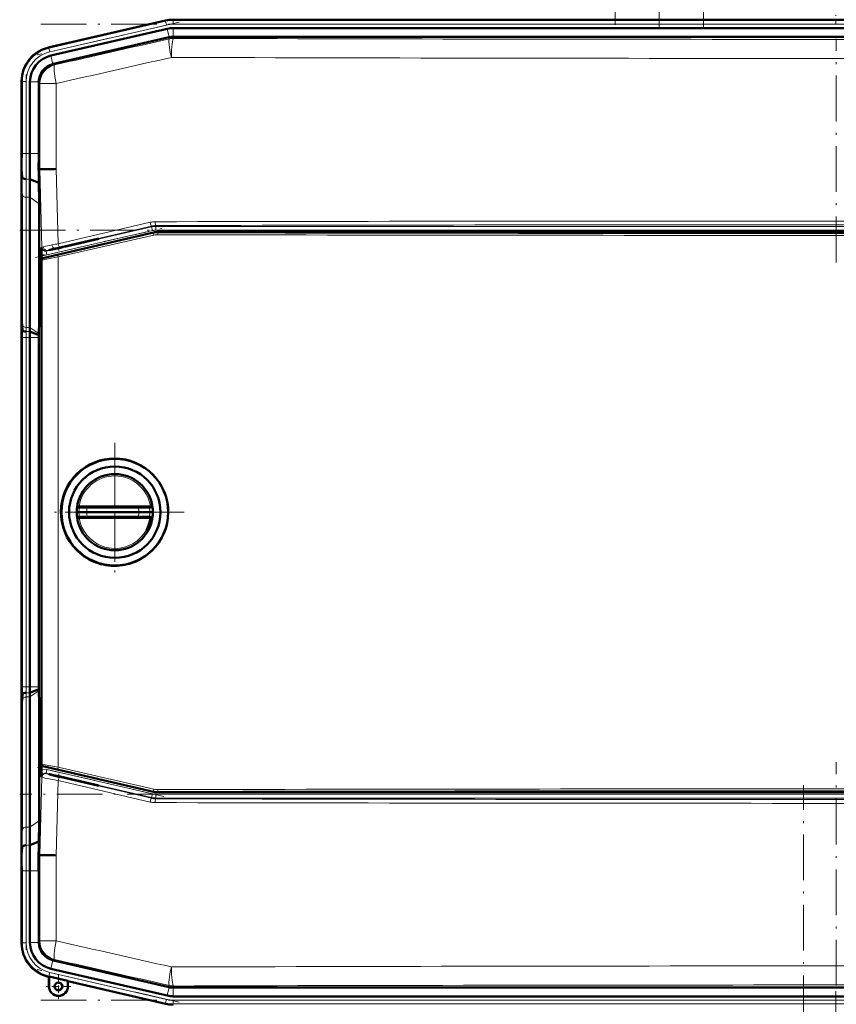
# Model space of a CAD drawing. Extents: x -1976 to 2357, y -1877 to 748.
# Tile 7 of 61: x -1669 to -1455, y 138 to 396. Entities that reach past the tile are written whole.
import ezdxf

# ---------------------------------------------------------------- set-up
doc = ezdxf.new("R2010")
doc.units = 0
doc.linetypes.add('DASHDOT', pattern=[18.5, 12, -3, 0.5, -3])

msp = doc.modelspace()

# ---------------------------------------------------------------- linework, layer by layer
at = {"color": 7, "linetype": 'DASHDOT', "lineweight": 18}
for p, q in [((-1513.17, 394.98), (-1513.17, 680.19)), ((-1501.55, 394.42), (-1501.55, 680.35)), ((-1489.92, 393.96), (-1489.92, 680.45)), ((-1627.61, 395.7), (-1664.87, 387.1)), ((-1663.92, 395.14), (-1246.25, 395.14)), ((-1455.09, 332.64), (-1455.09, 391.32)), ((-1667.75, 381.96), (-1667.75, 359.33)), ((-1665.3, 333.91), (-1631.6, 341.69)), ((-1669.45, 341.09), (-1240.73, 341.09)), ((-1667.75, 212.05), (-1667.75, 322.1)), ((-1644.48, 285.28), (-1644.48, 248.88)), ((-1644.48, 280.08), (-1644.48, 254.08)), ((-1626.28, 267.08), (-1662.68, 267.08)), ((-1631.48, 267.08), (-1657.48, 267.08)), ((-1631.6, 192.46), (-1665.3, 200.24)), ((-1455.09, 142.83), (-1455.09, 201.51)), ((-1463.69, -495.5), (-1463.69, 195.4)), ((-1240.73, 193.06), (-1669.45, 193.06)), ((-1667.75, 174.82), (-1667.75, 152.19)), ((-1627.61, 138.45), (-1664.87, 147.05)), ((-1455.19, 141.35), (-1455.19, 99.05)), ((-1663.92, 139.01), (-1246.25, 139.01))]:
    msp.add_line(p, q, dxfattribs=at)
at = {"color": 7, "linetype": 'DASHDOT', "lineweight": 18, "ltscale": 0.373509}
msp.add_line((-1455.19, 410.02), (-1455.19, 395.08), dxfattribs=at)
at = {"color": 7, "lineweight": 50}
for p, q in [((-1631.2, 396.09), (-1661.97, 388.99)), ((-1631.2, 396.09), (-1661.77, 389.03)), ((-1281.06, 396.32), (-1629.12, 396.32)), ((-1630.71, 393.96), (-1661.28, 386.9)), ((-1629.12, 394.14), (-1608.85, 394.14)), ((-1296.05, 394.14), (-1608.85, 394.14)), ((-1630.22, 391.72), (-1660.59, 384.71)), ((-1630.22, 391.72), (-1630.19, 391.73)), ((-1629.09, 391.85), (-1281.08, 391.85)), ((-1668.93, 380.22), (-1668.94, 380.02)), ((-1668.94, 380.02), (-1668.94, 361.22)), ((-1666.75, 380.02), (-1666.75, 361.22)), ((-1664.46, 379.84), (-1664.46, 380.02)), ((-1664.46, 379.84), (-1664.46, 361.22)), ((-1668.79, 354.89), (-1668.96, 357.08)), ((-1664.47, 357.08), (-1664.14, 357.08)), ((-1664.14, 357.08), (-1663.79, 357.09)), ((-1668.94, 354.15), (-1668.94, 320)), ((-1668.94, 354.15), (-1668.94, 320)), ((-1664.41, 353.5), (-1666.79, 354.49)), ((-1666.75, 349.73), (-1666.75, 315.58)), ((-1664.37, 348.04), (-1664.37, 317.08)), ((-1634.31, 340.48), (-1663.35, 333.78)), ((-1655.88, 337.24), (-1649.02, 338.83)), ((-1648.64, 338.83), (-1655.88, 337.15)), ((-1648.64, 338.83), (-1649.02, 338.83)), ((-1276.98, 340.61), (-1633.19, 340.61)), ((-1659.14, 336.49), (-1658.15, 336.72)), ((-1658.15, 336.63), (-1659.14, 336.4)), ((-1658.15, 336.72), (-1658, 336.75)), ((-1658.15, 336.63), (-1658.15, 336.72)), ((-1658, 336.67), (-1658.15, 336.63)), ((-1658, 336.75), (-1657.3, 336.91)), ((-1657.3, 336.83), (-1658, 336.67)), ((-1658, 336.67), (-1658, 336.75)), ((-1657.3, 336.91), (-1655.88, 337.24)), ((-1655.88, 337.15), (-1657.3, 336.83)), ((-1657.3, 336.83), (-1657.3, 336.91)), ((-1655.88, 337.15), (-1655.88, 337.24)), ((-1663.68, 333.52), (-1663.71, 334.81)), ((-1663.74, 333.29), (-1663.74, 200.88)), ((-1668.74, 314.89), (-1668.91, 317.08)), ((-1664.37, 317.08), (-1664.45, 313.96)), ((-1663.74, 317.09), (-1664.37, 317.08)), ((-1668.94, 312.93), (-1668.94, 221.22)), ((-1666.75, 221.22), (-1666.75, 312.93)), ((-1664.46, 313.54), (-1666.74, 314.49)), ((-1664.45, 313.96), (-1664.46, 313.54)), ((-1664.46, 313.54), (-1664.46, 312.93)), ((-1664.46, 312.93), (-1664.46, 221.22)), ((-1653.89, 267.08), (-1654.48, 267.08)), ((-1654.4, 268.34), (-1654.43, 268.14)), ((-1653.32, 268.58), (-1653.93, 268.58)), ((-1651.84, 267.08), (-1653.89, 267.08)), ((-1653.32, 268.58), (-1651.67, 268.58)), ((-1651.84, 267.08), (-1638.17, 267.08)), ((-1638.18, 268.58), (-1651.67, 268.58)), ((-1638.18, 268.58), (-1637.36, 268.58)), ((-1635.28, 267.08), (-1638.17, 267.08)), ((-1637.36, 268.58), (-1636.62, 268.58)), ((-1636.62, 268.58), (-1635.85, 268.58)), ((-1635.04, 268.58), (-1635.85, 268.58)), ((-1634.48, 267.08), (-1635.28, 267.08)), ((-1634.54, 268.14), (-1634.56, 268.34)), ((-1654.4, 265.82), (-1654.43, 266.03)), ((-1653.32, 265.58), (-1653.93, 265.58)), ((-1653.32, 265.58), (-1651.67, 265.58)), ((-1638.18, 265.58), (-1651.67, 265.58)), ((-1638.18, 265.58), (-1635.85, 265.58)), ((-1635.04, 265.58), (-1635.85, 265.58)), ((-1634.54, 266.03), (-1634.56, 265.82)), ((-1644.74, 253), (-1644.48, 252.99)), ((-1664.46, 220.61), (-1666.74, 219.66)), ((-1664.46, 220.61), (-1664.46, 221.22)), ((-1664.45, 220.19), (-1664.46, 220.61)), ((-1664.37, 217.07), (-1664.45, 220.19)), ((-1668.74, 219.26), (-1668.91, 217.08)), ((-1666.75, 184.42), (-1666.75, 218.57)), ((-1663.74, 217.06), (-1664.37, 217.07)), ((-1664.37, 186.11), (-1664.37, 217.07)), ((-1668.94, 180), (-1668.94, 214.15)), ((-1668.94, 180), (-1668.94, 214.15)), ((-1663.68, 200.64), (-1663.71, 199.34)), ((-1634.31, 193.69), (-1663.35, 200.39)), ((-1658.15, 197.52), (-1659.14, 197.75)), ((-1659.14, 197.66), (-1658.15, 197.43)), ((-1658.15, 197.52), (-1658, 197.49)), ((-1658.15, 197.52), (-1658.15, 197.43)), ((-1658, 197.4), (-1658.15, 197.43)), ((-1658, 197.49), (-1657.3, 197.32)), ((-1658, 197.49), (-1658, 197.4)), ((-1657.3, 197.24), (-1658, 197.4)), ((-1657.3, 197.32), (-1655.88, 197)), ((-1657.3, 197.32), (-1657.3, 197.24)), ((-1655.88, 196.91), (-1657.3, 197.24)), ((-1648.64, 195.33), (-1655.88, 197)), ((-1655.88, 197), (-1655.88, 196.91)), ((-1655.88, 196.91), (-1649.02, 195.33)), ((-1649.02, 195.33), (-1648.64, 195.33)), ((-1633.19, 193.56), (-1276.98, 193.56)), ((-1668.79, 179.27), (-1668.96, 177.08)), ((-1664.41, 180.65), (-1666.79, 179.66)), ((-1664.47, 177.07), (-1664.44, 178.89)), ((-1664.44, 178.89), (-1664.41, 180.65)), ((-1664.47, 177.07), (-1664.14, 177.07)), ((-1663.79, 177.06), (-1664.14, 177.07)), ((-1668.94, 154.13), (-1668.94, 172.93)), ((-1666.75, 154.13), (-1666.75, 172.93)), ((-1664.46, 154.31), (-1664.46, 172.93)), ((-1668.93, 153.93), (-1668.94, 154.13)), ((-1664.46, 154.31), (-1664.46, 154.13)), ((-1630.22, 142.43), (-1660.59, 149.44)), ((-1661.77, 145.12), (-1661.97, 145.17)), ((-1661.77, 145.12), (-1661.96, 145.17)), ((-1661.77, 145.12), (-1661.73, 145.18)), ((-1661.77, 142.62), (-1661.77, 145.12)), ((-1661.73, 142.62), (-1661.73, 145.18)), ((-1661.73, 145.18), (-1656.8, 144.05)), ((-1630.71, 140.19), (-1661.28, 147.25)), ((-1656.8, 144.05), (-1656.77, 143.97)), ((-1656.8, 144.05), (-1656.8, 142.62)), ((-1656.77, 142.62), (-1656.77, 143.97)), ((-1656.77, 143.97), (-1656.77, 142.62)), ((-1631.2, 138.06), (-1656.77, 143.97)), ((-1630.22, 142.43), (-1630.19, 142.42)), ((-1629.12, 142.3), (-1629.09, 142.3)), ((-1629.09, 142.3), (-1281.08, 142.3)), ((-1629.12, 140.01), (-1608.85, 140.01)), ((-1296.05, 140.01), (-1608.85, 140.01))]:
    msp.add_line(p, q, dxfattribs=at)
at = {"color": 7, "lineweight": 18}
for p, q in [((-1631.16, 395.91), (-1661.78, 388.84)), ((-1631.16, 395.91), (-1631.2, 396.09)), ((-1631.16, 395.91), (-1630.93, 394.93)), ((-1629.12, 396.14), (-1629.12, 396.33)), ((-1629.12, 396.14), (-1629.12, 395.14)), ((-1629.12, 396.14), (-1281.06, 396.14)), ((-1630.93, 394.93), (-1661.56, 387.86)), ((-1630.19, 391.73), (-1630.71, 393.96)), ((-1629.12, 395.14), (-1281.06, 395.14)), ((-1629.12, 391.85), (-1629.12, 394.14)), ((-1630.17, 391.3), (-1630.22, 391.72)), ((-1629.09, 391.85), (-1629.04, 391.43)), ((-1661.97, 388.99), (-1661.78, 388.84)), ((-1661.56, 387.86), (-1661.78, 388.84)), ((-1660.76, 384.67), (-1661.28, 386.9)), ((-1660.59, 384.71), (-1660.27, 384.46)), ((-1668.75, 380.07), (-1668.94, 380.22)), ((-1668.75, 380.07), (-1668.75, 361.22)), ((-1668.75, 380.07), (-1667.75, 380.07)), ((-1667.75, 380.07), (-1667.75, 361.22)), ((-1664.46, 380.02), (-1666.75, 380.02)), ((-1664.14, 379.59), (-1664.46, 379.84)), ((-1664.14, 357.08), (-1664.14, 379.59)), ((-1659.84, 379.59), (-1664.14, 379.59)), ((-1659.84, 379.59), (-1659.84, 357.15)), ((-1668.75, 361.22), (-1668.94, 361.22)), ((-1668.75, 361.22), (-1667.75, 361.22)), ((-1666.75, 361.22), (-1667.75, 361.22)), ((-1664.46, 361.22), (-1666.75, 361.22)), ((-1663.6, 336.64), (-1664.14, 357.08)), ((-1659.84, 357.15), (-1659.32, 337.53)), ((-1666.79, 354.49), (-1667.79, 354.49)), ((-1668.75, 350.41), (-1668.75, 316.27)), ((-1667.75, 349.73), (-1667.75, 315.58)), ((-1666.75, 349.73), (-1667.75, 349.73)), ((-1664.37, 348.04), (-1666.75, 349.73)), ((-1662.5, 335.58), (-1634.84, 341.96)), ((-1659.32, 337.53), (-1635.21, 343.15)), ((-1634.87, 342.17), (-1658.96, 336.55)), ((-1634.84, 341.96), (-1634.87, 342.17)), ((-1634.62, 340.99), (-1634.84, 341.96)), ((-1633.74, 342.3), (-1633.72, 342.09)), ((-1633.72, 342.09), (-1276.45, 342.09)), ((-1633.72, 341.09), (-1633.72, 342.09)), ((-1634.62, 340.99), (-1662.28, 334.6)), ((-1659.4, 334.53), (-1634.29, 340.27)), ((-1634.24, 339.79), (-1659.36, 334.05)), ((-1634.29, 340.27), (-1634.31, 340.48)), ((-1276.45, 341.09), (-1633.72, 341.09)), ((-1633.19, 340.61), (-1633.17, 340.4)), ((-1663.73, 336.53), (-1663.6, 336.64)), ((-1659.14, 336.4), (-1659.14, 336.49)), ((-1663.35, 333.78), (-1663.28, 333.72)), ((-1662.38, 335.7), (-1662.5, 335.58)), ((-1662.28, 334.6), (-1662.5, 335.58)), ((-1659.36, 334.05), (-1659.36, 200.12)), ((-1663.66, 333.23), (-1663.74, 333.29)), ((-1663.66, 200.94), (-1663.66, 333.23)), ((-1668.91, 317.07), (-1668.96, 317.07)), ((-1666.75, 315.58), (-1667.75, 315.58)), ((-1664.45, 313.96), (-1666.75, 315.58)), ((-1668.75, 312.93), (-1668.94, 312.93)), ((-1668.75, 221.22), (-1668.75, 312.93)), ((-1668.75, 312.93), (-1667.75, 312.93)), ((-1666.75, 312.93), (-1667.75, 312.93)), ((-1667.75, 221.22), (-1667.75, 312.93)), ((-1666.74, 314.49), (-1667.74, 314.49)), ((-1664.46, 312.93), (-1666.75, 312.93)), ((-1653.81, 268.15), (-1654.43, 268.14)), ((-1651.76, 268.09), (-1638.26, 268.09)), ((-1634.54, 268.14), (-1635.36, 268.15)), ((-1653.81, 266.02), (-1654.43, 266.03)), ((-1653.81, 266.02), (-1653.16, 266.04)), ((-1651.76, 266.07), (-1638.26, 266.07)), ((-1637.24, 266.05), (-1636.33, 266.03)), ((-1636.33, 266.03), (-1635.36, 266.02)), ((-1634.54, 266.03), (-1635.36, 266.02)), ((-1668.75, 221.22), (-1668.94, 221.22)), ((-1668.75, 221.22), (-1667.75, 221.22)), ((-1666.75, 221.22), (-1667.75, 221.22)), ((-1666.74, 219.66), (-1667.74, 219.66)), ((-1664.46, 221.22), (-1666.75, 221.22)), ((-1664.45, 220.19), (-1666.75, 218.57)), ((-1668.96, 217.07), (-1668.91, 217.07)), ((-1668.75, 183.74), (-1668.75, 217.88)), ((-1666.75, 218.57), (-1667.75, 218.57)), ((-1667.75, 184.42), (-1667.75, 218.57)), ((-1663.74, 200.88), (-1663.66, 200.94)), ((-1663.28, 200.45), (-1663.35, 200.39)), ((-1662.28, 199.55), (-1662.5, 198.57)), ((-1662.28, 199.55), (-1634.62, 193.16)), ((-1634.29, 193.89), (-1659.4, 199.63)), ((-1659.36, 200.12), (-1634.24, 194.38)), ((-1664.14, 177.07), (-1663.6, 197.51)), ((-1663.6, 197.51), (-1663.73, 197.63)), ((-1634.84, 192.19), (-1662.5, 198.57)), ((-1662.5, 198.57), (-1662.38, 198.46)), ((-1659.32, 196.62), (-1659.84, 177)), ((-1635.21, 191), (-1659.32, 196.62)), ((-1659.14, 197.75), (-1659.14, 197.66)), ((-1658.96, 197.6), (-1634.87, 191.98)), ((-1634.29, 193.89), (-1634.31, 193.69)), ((-1634.84, 192.19), (-1634.87, 191.98)), ((-1634.62, 193.16), (-1634.84, 192.19)), ((-1633.74, 191.85), (-1633.72, 192.06)), ((-1633.72, 193.06), (-1633.72, 192.06)), ((-1633.72, 193.06), (-1276.45, 193.06)), ((-1276.45, 192.06), (-1633.72, 192.06)), ((-1633.17, 193.77), (-1633.19, 193.56)), ((-1664.37, 186.11), (-1666.75, 184.42)), ((-1666.75, 184.42), (-1667.75, 184.42)), ((-1666.79, 179.66), (-1667.79, 179.66)), ((-1664.14, 154.57), (-1664.14, 177.07)), ((-1659.84, 177), (-1659.84, 154.57)), ((-1668.75, 172.93), (-1668.94, 172.93)), ((-1668.75, 172.93), (-1667.75, 172.93)), ((-1668.75, 154.08), (-1668.75, 172.93)), ((-1666.75, 172.93), (-1667.75, 172.93)), ((-1667.75, 154.08), (-1667.75, 172.93)), ((-1664.46, 172.93), (-1666.75, 172.93)), ((-1668.94, 153.93), (-1668.75, 154.08)), ((-1667.75, 154.08), (-1668.75, 154.08)), ((-1664.46, 154.13), (-1666.75, 154.13)), ((-1664.14, 154.57), (-1664.46, 154.31)), ((-1664.14, 154.57), (-1659.84, 154.57)), ((-1660.76, 149.48), (-1661.28, 147.25)), ((-1660.59, 149.44), (-1660.27, 149.7)), ((-1661.78, 145.31), (-1661.97, 145.17)), ((-1661.78, 145.31), (-1661.56, 146.29)), ((-1631.16, 138.24), (-1661.78, 145.31)), ((-1630.93, 139.22), (-1661.56, 146.29)), ((-1661.73, 142.62), (-1661.77, 142.62)), ((-1656.8, 142.62), (-1656.77, 142.62)), ((-1630.19, 142.42), (-1630.71, 140.19)), ((-1630.17, 142.85), (-1630.22, 142.43)), ((-1629.12, 142.3), (-1629.12, 140.01)), ((-1629.09, 142.3), (-1629.04, 142.72)), ((-1631.16, 138.24), (-1631.2, 138.06)), ((-1631.16, 138.24), (-1630.93, 139.22)), ((-1629.12, 139.01), (-1281.06, 139.01)), ((-1629.12, 138.01), (-1629.12, 139.01)), ((-1629.12, 138.01), (-1281.06, 138.01)), ((-1629.12, 138.01), (-1629.12, 137.83))]:
    msp.add_line(p, q, dxfattribs=at)
at = {"color": 7, "linetype": 'DASHDOT', "lineweight": 18, "ltscale": 0.020221}
msp.add_line((-1659.14, 336.56), (-1659.14, 335.75), dxfattribs=at)
at = {"color": 7, "linetype": 'DASHDOT', "lineweight": 18, "ltscale": 0.019753}
msp.add_line((-1659.14, 197.59), (-1659.14, 198.38), dxfattribs=at)
at = {"color": 7, "linetype": 'DASHDOT', "lineweight": 18, "ltscale": 0.1625}
for p, q in [((-1659.27, 145.87), (-1659.27, 139.37)), ((-1656.02, 142.62), (-1662.52, 142.62))]:
    msp.add_line(p, q, dxfattribs=at)
at = {"color": 7, "linetype": 'DASHDOT', "lineweight": 18, "ltscale": 0.160231}
msp.add_line((-1659.27, 145.83), (-1659.27, 139.42), dxfattribs=at)
at = {"color": 7, "linetype": 'DASHDOT', "lineweight": 18, "ltscale": 0.160233}
msp.add_line((-1656.06, 142.62), (-1662.47, 142.62), dxfattribs=at)
at = {"color": 7, "lineweight": 18}
for points in [[(-1663.6, 336.64), (-1663.6, 336.65), (-1663.56, 336.66), (-1663.25, 336.74)], [(-1659.36, 334.05), (-1662.86, 333.36), (-1663.54, 333.24), (-1663.64, 333.23), (-1663.66, 333.23), (-1663.66, 333.23), (-1663.66, 333.23)], [(-1663.28, 333.72), (-1663.27, 333.72), (-1663.26, 333.72), (-1663.19, 333.72), (-1662.54, 333.85), (-1659.4, 334.53)], [(-1662.1, 335.78), (-1662.34, 335.71), (-1662.37, 335.7), (-1662.38, 335.7)], [(-1651.67, 268.58), (-1651.67, 268.58), (-1651.68, 268.58), (-1651.69, 268.57), (-1651.71, 268.54), (-1651.75, 268.32), (-1651.76, 268.09)], [(-1638.26, 268.09), (-1638.24, 268.44), (-1638.22, 268.53), (-1638.2, 268.57), (-1638.19, 268.58), (-1638.19, 268.58), (-1638.18, 268.58)], [(-1638.26, 268.09), (-1636, 268.14), (-1635.36, 268.15)], [(-1651.67, 265.58), (-1651.67, 265.58), (-1651.68, 265.59), (-1651.69, 265.6), (-1651.71, 265.63), (-1651.75, 265.84), (-1651.76, 266.07)], [(-1638.26, 266.07), (-1638.24, 265.72), (-1638.22, 265.63), (-1638.2, 265.6), (-1638.19, 265.59), (-1638.19, 265.59), (-1638.18, 265.58)], [(-1663.66, 200.94), (-1663.66, 200.94), (-1663.65, 200.94), (-1663.55, 200.93), (-1662.8, 200.8), (-1659.36, 200.12)], [(-1659.4, 199.63), (-1661.7, 200.15), (-1663.08, 200.43), (-1663.25, 200.45), (-1663.27, 200.45), (-1663.28, 200.45), (-1663.28, 200.45)], [(-1659.32, 196.62), (-1662.76, 197.31), (-1663.55, 197.49), (-1663.59, 197.5), (-1663.6, 197.51)], [(-1662.38, 198.46), (-1662.38, 198.45), (-1662.36, 198.45), (-1662.24, 198.41), (-1660.56, 197.98), (-1658.96, 197.6)]]:
    msp.add_lwpolyline(points, dxfattribs=at)
at = {"color": 7, "lineweight": 50}
for points in [[(-1659.14, 336.49), (-1660.59, 336.15), (-1661.56, 335.9), (-1661.72, 335.86), (-1661.74, 335.85), (-1661.74, 335.84)], [(-1661.74, 335.84), (-1661.74, 335.84), (-1661.73, 335.84), (-1661.69, 335.85), (-1661.3, 335.92), (-1659.14, 336.4)], [(-1654.4, 268.34), (-1654.4, 268.34), (-1654.4, 268.34), (-1654.4, 268.34), (-1654.4, 268.34), (-1654.39, 268.35), (-1654.37, 268.36)], [(-1634.59, 268.36), (-1634.57, 268.34), (-1634.56, 268.34), (-1634.56, 268.34), (-1634.56, 268.34), (-1634.56, 268.34), (-1634.56, 268.34)], [(-1654.4, 265.82), (-1654.4, 265.83), (-1654.4, 265.83), (-1654.4, 265.83), (-1654.39, 265.82), (-1654.3, 265.73), (-1654.14, 265.63)], [(-1634.59, 265.8), (-1634.57, 265.82), (-1634.56, 265.83), (-1634.56, 265.83), (-1634.56, 265.83), (-1634.56, 265.83), (-1634.56, 265.82)], [(-1661.74, 198.31), (-1661.74, 198.31), (-1661.74, 198.3), (-1661.69, 198.29), (-1661.3, 198.18), (-1659.14, 197.66)], [(-1659.14, 197.75), (-1660.59, 198.08), (-1661.56, 198.28), (-1661.72, 198.31), (-1661.73, 198.31), (-1661.74, 198.31), (-1661.74, 198.31), (-1661.74, 198.31)]]:
    msp.add_lwpolyline(points, dxfattribs=at)
for centre, radius in [((-1644.48, 267.08), 14), ((-1644.48, 267.08), 12), ((-1659.27, 142.62), 1.03), ((-1659.27, 142.62), 1)]:
    msp.add_circle(centre, radius, dxfattribs=at)
for centre, radius, start, end in [((-1629.12, 387.08), 9.25, 90.0004, 102.9992), ((-1629.12, 387.08), 9.25, 90.0004, 102.9992), ((-1629.12, 387.08), 7.06, 90.0004, 102.9993), ((-1659.94, 380.22), 8.99, 102.9916, 180.0084), ((-1659.69, 380.02), 7.06, 102.9968, 180.0034), ((-1659.46, 379.84), 5.01, 105.1072, 177.8928), ((-2016.52, 361.13), 347.59, 359.3315, 0.0143), ((-2236.99, 361.08), 570.24, 359.3376, 0.0139), ((-2356.93, 361.19), 692.47, 359.65945, 0.00195), ((-1876.16, 353.9), 207.22, 0.0687, 0.8785), ((-2275.24, 344.24), 610.9, 0.86852, 1.20439), ((-1644.36, -848.53), 1205.77, 90.73585, 90.92355), ((-2006.53, 349.32), 339.78, 0.0681, 0.8707), ((-2055.83, 347.57), 391.47, 0.0681, 0.8669), ((-1603.21, 336.34), 60.52, 179.8196, 181.4448), ((-1663.24, 333.29), 0.5, 102.9976, 180.0022), ((-1876.3, 320.26), 207.36, 359.1212, 359.9305), ((-1456.51, 320.25), 212.42, 180.0663, 180.8562), ((-2016.01, 313.02), 347.08, 359.9853, 0.6691), ((-1311.21, 313.01), 357.73, 179.3493, 180.0128), ((-1586.93, 315.67), 79.83, 180.0641, 180.8524), ((-1531.95, 312.96), 134.8, 179.3521, 180.0124), ((-1644.53, 267.08), 14.09, 89.8034, 134.0601), ((-1644.53, 267.08), 14.09, 44.258, 89.8038), ((-1644.53, 267.08), 14.1, 134.0696, 179.1699), ((-1644.48, 267.08), 10, 7.2346, 172.765), ((-1644.53, 267.08), 14.09, 314.0192, 44.2557), ((-1644.53, 267.09), 14.09, 179.1903, 224.261), ((-1653.84, 267.91), 0.705, 129.6312, 139.5308), ((-1653.89, 267.97), 0.622, 113.4776, 129.4362), ((-1653.92, 268.03), 0.549, 90.4701, 113.1016), ((-1635.04, 268.03), 0.553, 67.0525, 89.5669), ((-1635.08, 267.95), 0.645, 39.9598, 66.2327), ((-1644.48, 267.08), 10, 187.235, 352.7654), ((-1653.92, 266.14), 0.556, 247.1205, 269.4699), ((-1644.48, 267.08), 9.49, 330.6713, 350.9616), ((-1635.04, 266.14), 0.558, 270.5728, 292.8875), ((-1635.07, 266.2), 0.628, 293.5258, 320.519), ((-1644.53, 267.09), 14.09, 224.2714, 246.7188), ((-1644.53, 267.09), 14.09, 291.5606, 314.0155), ((-1644.53, 267.09), 14.1, 246.7224, 269.1382), ((-1644.53, 267.09), 14.09, 270.1953, 291.5621), ((-2016.01, 221.13), 347.08, 359.3309, 0.0147), ((-1311.21, 221.14), 357.73, 179.9872, 180.6507), ((-1531.95, 221.19), 134.8, 179.9876, 180.6479), ((-1586.93, 218.48), 79.83, 179.1476, 179.9359), ((-1876.3, 213.89), 207.36, 0.0695, 0.8788), ((-1456.51, 213.9), 212.42, 179.1438, 179.9337), ((-1663.24, 200.88), 0.5, 179.9976, 257.0022), ((-1603.21, 197.81), 60.52, 178.5511, 180.1764), ((-1633.19, 198.56), 5, 257.002, 269.998), ((-2055.83, 186.58), 391.47, 359.1331, 359.9319), ((-2006.53, 184.83), 339.78, 359.1293, 359.9319), ((-1876.16, 180.25), 207.22, 359.1215, 359.9313), ((-2236.99, 173.07), 570.24, 359.9861, 0.6624), ((-2016.52, 173.02), 347.59, 359.9857, 0.6685), ((-2356.95, 172.96), 692.48, 359.99805, 0.34054), ((-1644.34, 1383.81), 1206.9, 269.07649, 269.26401), ((-1659.94, 153.93), 8.99, 179.9916, 257.0084), ((-1659.69, 154.13), 7.06, 179.9966, 257.0032), ((-1659.46, 154.31), 5, 182.1029, 254.9076), ((-1659.27, 142.62), 2.5, 180, 360), ((-1659.27, 142.62), 2.47, 180, 0), ((-1659.27, 142.62), 1, 141.2591, 270), ((-1659.27, 142.62), 2.5, 270, 360), ((-1629.12, 147.07), 7.06, 257.0007, 269.9996), ((-1629.12, 147.07), 9.25, 257.0008, 269.9996), ((-1629.12, 147.07), 9.25, 257.0008, 269.9996)]:
    msp.add_arc(centre, radius, start, end, dxfattribs=at)
at = {"color": 7, "lineweight": 18}
for centre, radius, start, end in [((-1629.12, 387.08), 9.06, 90.0004, 102.9992), ((-1629.12, 387.09), 8.05, 89.9878, 103.0122), ((-14326.22, 56161.96), 57197.52, 282.793761, 282.824689), ((-1455.09, 56040.47), 55649.31, 269.820896, 270.179106), ((-1659.76, 380.07), 8.99, 102.9997, 180.0003), ((-1659.76, 380.08), 7.99, 102.9916, 180.0084), ((-14364.75, 56520.02), 57560.09, 282.7515782, 282.7824028), ((-1455.09, 56415.72), 56029.56, 269.821504, 270.178498), ((-2202.73, 361.09), 533.98, 359.3347, 0.0141), ((-2236.86, 361.08), 569.11, 359.3363, 0.014), ((-1987, 350.03), 318.25, 0.0684, 0.8743), ((-2006.89, 349.32), 339.14, 0.0683, 0.8723), ((-1633.85, 337.31), 5.99, 90.1091, 103.1288), ((-1633.73, 337.3), 5, 90.1491, 103.1472), ((-1455.09, -83469.08), 83812.57, 89.8777831, 90.1222151), ((-1455.09, -83355.54), 83698.04, 89.8777011, 90.122297), ((-1633.72, 337.09), 4, 90.0047, 102.9953), ((-1633.18, 335.4), 5, 89.8884, 102.8902), ((-1633.24, 335.41), 4.49, 89.8605, 102.8892), ((-1455.08, 84125.66), 83785.95, 269.8781811, 270.1218207), ((-1455.08, 84068.76), 83728.55, 269.8781333, 270.1218617), ((-1662.73, 336.55), 0.999, 181.46, 283.0819), ((-1642.13, 239.93), 99.08, 100.9623, 102.3111), ((-1652.93, 301.96), 35.05, 103.9245, 105.1673), ((-1633.3, 223.72), 115.71, 103.48, 104.0366), ((-1602.39, 40.67), 302.27, 100.857, 101.1749), ((-1612.87, 138.88), 202.98, 103.1255, 103.506), ((-1662.73, 336.55), 2, 240.6635, 283.005), ((-1567.48, 316.38), 101.27, 180.063, 180.8443), ((-1587.31, 315.67), 80.44, 180.0631, 180.8454), ((-1497.27, 312.97), 171.48, 179.3589, 180.0115), ((-1531.58, 312.96), 136.17, 179.358, 180.0116), ((-1644.48, 267.09), 9.5, 90.0034, 170.9626), ((-1644.48, 267.09), 9.5, 9.0358, 89.9967), ((-1644.52, 266.98), 9.37, 172.8589, 179.3713), ((-1644.52, 267.19), 9.37, 180.6287, 187.1411), ((-1653.32, 268.08), 0.499, 90.1296, 173.0452), ((-1658.29, 52.81), 215.38, 88.2621, 88.8097), ((-1645.05, 267.03), 6.79, 171.029, 179.5801), ((-1645, 267.14), 6.84, 180.4513, 188.9396), ((-1645.03, 266.99), 6.85, 0.8052, 9.28), ((-1645.03, 267.18), 6.85, 350.72, 359.1948), ((-1635.85, 268.08), 0.499, 7.3818, 89.8716), ((-1644.6, 266.94), 9.31, 0.8578, 7.4328), ((-1644.6, 267.22), 9.31, 352.5672, 359.1422), ((-1644.48, 267.07), 9.5, 189.0224, 249.7178), ((-1653.32, 266.08), 0.499, 186.9548, 269.8704), ((-1656.15, 401.9), 135.89, 271.258, 271.8505), ((-1635, 363.49), 97.47, 268.0827, 268.6817), ((-1635.85, 266.08), 0.499, 270.1284, 352.6182), ((-1644.48, 267.07), 9.5, 269.9976, 330.6837), ((-1644.48, 267.09), 9.51, 249.7324, 269.9982), ((-1497.27, 221.18), 171.48, 179.9885, 180.6411), ((-1531.58, 221.19), 136.17, 179.9884, 180.642), ((-1587.31, 218.48), 80.44, 179.1546, 179.9369), ((-1567.48, 217.77), 101.27, 179.1557, 179.937), ((-1662.73, 197.6), 2, 76.9951, 119.3366), ((-1662.73, 197.6), 0.999, 76.9181, 178.54), ((-1633.18, 198.77), 5, 257.1098, 270.1116), ((-1633.24, 198.76), 4.49, 257.1108, 270.1395), ((-1455.08, -83591.49), 83785.95, 89.8781793, 90.1218189), ((-1455.08, -83534.59), 83728.55, 89.8781383, 90.1218667), ((-1633.73, 196.85), 5, 256.8528, 269.8509), ((-1633.72, 197.06), 4, 257.0047, 269.9953), ((-1455.09, 83889.7), 83698.04, 269.877703, 270.1222989), ((-1633.85, 196.84), 5.99, 256.8712, 269.8909), ((-1455.09, 84003.23), 83812.57, 269.8777849, 270.1222169), ((-1987, 184.12), 318.25, 359.1257, 359.9316), ((-2006.89, 184.83), 339.14, 359.1277, 359.9317), ((-2202.73, 173.07), 533.98, 359.9859, 0.6653), ((-2236.86, 173.07), 569.11, 359.986, 0.6637), ((-1659.76, 154.08), 8.99, 179.9996, 257.0003), ((-1659.76, 154.08), 7.99, 179.9916, 257.0084), ((-1659.14, 154.57), 5, 180.0358, 256.9642), ((-14364.75, -55985.88), 57560.09, 77.2175972, 77.2484218), ((-14326.22, -55627.81), 57197.52, 77.175311, 77.206239), ((-1455.09, -55881.57), 56029.56, 89.821502, 90.178496), ((-1629.04, 147.73), 5, 257.0045, 269.8157), ((-1455.09, -55506.32), 55649.31, 89.820894, 90.179104), ((-1629.12, 147.07), 9.06, 257.0008, 269.9996), ((-1629.12, 147.06), 8.05, 256.9878, 270.0122)]:
    msp.add_arc(centre, radius, start, end, dxfattribs=at)
for centre, major_axis, ratio, start_param, end_param in [((-1629.04, 386.43), (1.11, -4.88), 0.116076, 3.167951, 4.685971), ((-1629.04, 386.43), (4.97, 0.57), 0.999653, 1.457389, 1.684204), ((-1629.04, 386.43), (-0.02, -5), 0.119003, 3.16796, 4.712762), ((-1659.14, 379.59), (3.11, 3.91), 0.999441, 0.899117, 2.242476), ((-1659.14, 379.59), (1.11, -4.88), 0.136195, 3.168019, 4.681472), ((-1667.75, 350.43), (-1, 0), 0.707107, 0.034907, 1.570796), ((-1635.09, 343.15), (0.227, -0.974), 0.119647, 4.684508, 6.265606), ((-1633.72, 337.09), (-4.97, -0.57), 0.999846, 4.59896, 4.825818), ((-1633.74, 343.3), (0, -1), 0.121885, 4.712128, 6.265601), ((-1634.18, 339.79), (0.111, -0.487), 0.119115, 3.159171, 4.685159), ((-1633.17, 339.9), (-0.001, -0.5), 0.121453, 3.159176, 4.712648), ((-1662.6, 336.67), (0.682, -0.732), 0.99939, 3.988967, 5.7599), ((-1662.32, 336.76), (0.266, -0.964), 0.924796, 4.485603, 6.237294), ((-1660.5, 337.22), (0.234, -0.972), 0.460439, 4.611399, 6.263521), ((-1659.18, 337.53), (0.227, -0.974), 0.135666, 4.680737, 6.265569), ((-1663.16, 333.23), (-0.311, -0.391), 0.999751, 4.040558, 5.38422), ((-1659.29, 334.05), (0.111, -0.487), 0.135841, 3.159209, 4.68138), ((-1667.75, 316.29), (-1, 0), 0.707107, 0.034907, 1.570796), ((-1667.75, 217.86), (-1, 0), 0.707107, 4.712389, 6.248279), ((-1663.16, 200.94), (-0.311, 0.391), 0.999751, 0.898966, 2.242627), ((-1659.29, 200.12), (-0.111, -0.487), 0.135841, 4.743398, 6.265569), ((-1662.6, 197.48), (-0.682, -0.732), 0.99939, 3.664878, 5.435811), ((-1659.18, 196.62), (-0.227, -0.974), 0.135666, 3.159209, 4.744041), ((-1634.18, 194.38), (-0.111, -0.487), 0.119115, 4.739619, 6.265607), ((-1633.17, 194.27), (0.001, -0.5), 0.121453, 4.71213, 6.265602), ((-1635.09, 191), (-0.227, -0.974), 0.119647, 3.159172, 4.74027), ((-1633.72, 197.06), (4.97, -0.57), 0.999846, 4.59896, 4.825818), ((-1633.74, 190.85), (0, -1), 0.121885, 3.159177, 4.71265), ((-1667.75, 183.72), (-1, 0), 0.707107, 4.712389, 6.248279), ((-1659.14, 154.57), (-1.11, -4.88), 0.136195, 4.743306, 6.256759), ((-1629.04, 147.72), (-1.11, -4.88), 0.116076, 4.738807, 6.256827), ((-1629.04, 147.72), (0.02, -5), 0.119003, 4.712015, 6.256818), ((-1629.04, 147.72), (-4.97, 0.57), 0.999653, 1.681064, 1.684203)]:
    msp.add_ellipse(centre, major_axis=major_axis, ratio=ratio, start_param=start_param, end_param=end_param, dxfattribs=at)
at = {"color": 7, "lineweight": 50}
for centre, major_axis, ratio, start_param, end_param in [((-1629.09, 386.85), (4.97, 0.57), 0.999653, 1.457389, 1.679108), ((-1659.46, 379.84), (3.11, 3.91), 0.999441, 0.899117, 0.934706), ((-1667.79, 354.9), (1, 0), 0.414215, 3.173659, 4.709549), ((-1633.19, 335.61), (-4.97, -0.57), 0.999846, 4.59896, 4.825818), ((-1667.74, 314.9), (1, 0), 0.414215, 3.173659, 4.709549), ((-1644.47, 267.08), (10.01, -0.03), 0.999848, 3.039511, 3.144781), ((-1644.47, 267.08), (10.01, 0.03), 0.999848, 3.138404, 3.243674), ((-1644.49, 267.08), (10.01, 0.04), 0.999848, 6.279569, 6.384829), ((-1644.49, 267.08), (10.01, -0.04), 0.999848, 6.181541, 6.286801), ((-1667.74, 219.25), (1, 0), 0.414343, 1.573592, 3.109513), ((-1667.79, 179.25), (1, 0), 0.414186, 1.573647, 3.10953), ((-1659.46, 154.31), (3.11, -3.91), 0.999441, 5.34848, 5.384068), ((-1629.09, 147.3), (4.97, -0.57), 0.999653, 4.604077, 4.820701)]:
    msp.add_ellipse(centre, major_axis=major_axis, ratio=ratio, start_param=start_param, end_param=end_param, dxfattribs=at)

doc.saveas('drawing.dxf')
